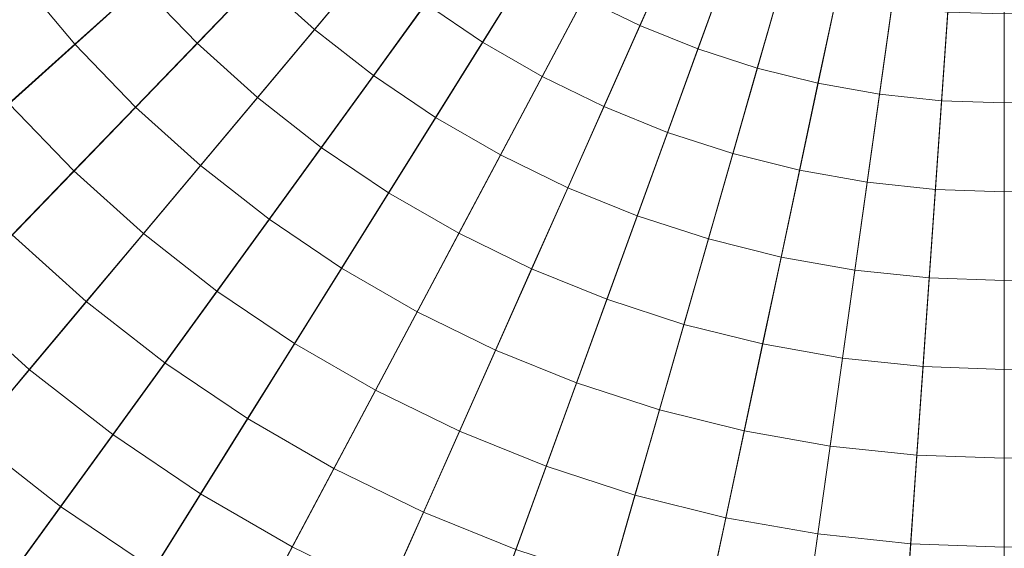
# Model space of a CAD drawing. Header units: centimetres. Extents: x -3.03 to 4.16, y -5.77 to 1.42.
# Tile 214 of 256: x 0.24 to 0.57, y -2.62 to -2.44. Entities that reach past the tile are written whole.
import ezdxf

# ---------------------------------------------------------------- set-up
doc = ezdxf.new("R2010")
doc.units = ezdxf.units.CM
doc.header["$LTSCALE"] = 2.54
doc.layers.add('Lucido design-1', color=7, linetype='Continuous')

# ---------------------------------------------------------------- blocks, each defined once
blk = doc.blocks.new('Gruppo-1')
at = {"color": 142, "linetype": 'Continuous', "lineweight": 9}
for points in [[(-0.22253, -2.79148, 36.24157), (-0.17768, -2.84492, 36.24157), (0.56504, -2.17617, 36.24157), (-0.22253, -2.79148, 36.24157)], [(0.56504, -2.17617, 37.14882), (-0.17768, -2.84492, 37.14882), (-0.22253, -2.79148, 37.14882), (0.56504, -2.17617, 37.14882)], [(-0.17768, -2.84492, 36.24157), (-0.12923, -2.8951, 36.24157), (0.56504, -2.17617, 36.24157), (-0.17768, -2.84492, 36.24157)], [(0.56504, -2.17617, 37.14882), (-0.12923, -2.8951, 37.14882), (-0.17768, -2.84492, 37.14882), (0.56504, -2.17617, 37.14882)], [(-0.12923, -2.8951, 36.24157), (-0.07738, -2.94178, 36.24157), (0.56504, -2.17617, 36.24157), (-0.12923, -2.8951, 36.24157)], [(0.56504, -2.17617, 37.14882), (-0.07738, -2.94178, 37.14882), (-0.12923, -2.8951, 37.14882), (0.56504, -2.17617, 37.14882)], [(-0.07738, -2.94178, 36.24157), (-0.02241, -2.98473, 36.24157), (0.56504, -2.17617, 36.24157), (-0.07738, -2.94178, 36.24157)], [(0.56504, -2.17617, 37.14882), (-0.02241, -2.98473, 37.14882), (-0.07738, -2.94178, 37.14882), (0.56504, -2.17617, 37.14882)], [(-0.02241, -2.98473, 36.24157), (0.03542, -3.02374, 36.24157), (0.56504, -2.17617, 36.24157), (-0.02241, -2.98473, 36.24157)], [(0.56504, -2.17617, 37.14882), (0.03542, -3.02374, 37.14882), (-0.02241, -2.98473, 37.14882), (0.56504, -2.17617, 37.14882)], [(0.03542, -3.02374, 36.24157), (0.09583, -3.05862, 36.24157), (0.56504, -2.17617, 36.24157), (0.03542, -3.02374, 36.24157)], [(0.56504, -2.17617, 37.14882), (0.09583, -3.05862, 37.14882), (0.03542, -3.02374, 37.14882), (0.56504, -2.17617, 37.14882)], [(0.09583, -3.05862, 36.24157), (0.15853, -3.0892, 36.24157), (0.56504, -2.17617, 36.24157), (0.09583, -3.05862, 36.24157)], [(0.56504, -2.17617, 37.14882), (0.15853, -3.0892, 37.14882), (0.09583, -3.05862, 37.14882), (0.56504, -2.17617, 37.14882)], [(0.15853, -3.0892, 36.24157), (0.22321, -3.11533, 36.24157), (0.56504, -2.17617, 36.24157), (0.15853, -3.0892, 36.24157)], [(0.56504, -2.17617, 37.14882), (0.22321, -3.11533, 37.14882), (0.15853, -3.0892, 37.14882), (0.56504, -2.17617, 37.14882)], [(0.22321, -3.11533, 36.24157), (0.28956, -3.13689, 36.24157), (0.56504, -2.17617, 36.24157), (0.22321, -3.11533, 36.24157)], [(0.56504, -2.17617, 37.14882), (0.28956, -3.13689, 37.14882), (0.22321, -3.11533, 37.14882), (0.56504, -2.17617, 37.14882)], [(0.28956, -3.13689, 36.24157), (0.35725, -3.15377, 36.24157), (0.56504, -2.17617, 36.24157), (0.28956, -3.13689, 36.24157)], [(0.56504, -2.17617, 37.14882), (0.35725, -3.15377, 37.14882), (0.28956, -3.13689, 37.14882), (0.56504, -2.17617, 37.14882)], [(0.35725, -3.15377, 36.24157), (0.42595, -3.16588, 36.24157), (0.56504, -2.17617, 36.24157), (0.35725, -3.15377, 36.24157)], [(0.56504, -2.17617, 37.14882), (0.42595, -3.16588, 37.14882), (0.35725, -3.15377, 37.14882), (0.56504, -2.17617, 37.14882)], [(0.42595, -3.16588, 36.24157), (0.49532, -3.17317, 36.24157), (0.56504, -2.17617, 36.24157), (0.42595, -3.16588, 36.24157)], [(0.56504, -2.17617, 37.14882), (0.49532, -3.17317, 37.14882), (0.42595, -3.16588, 37.14882), (0.56504, -2.17617, 37.14882)], [(0.49532, -3.17317, 36.24157), (0.56504, -3.17561, 36.24157), (0.56504, -2.17617, 36.24157), (0.49532, -3.17317, 36.24157)], [(0.56504, -2.17617, 37.14882), (0.56504, -3.17561, 37.14882), (0.49532, -3.17317, 37.14882), (0.56504, -2.17617, 37.14882)], [(0.56504, -3.17561, 36.24157), (0.56504, -2.17617, 36.24157), (0.56504, -2.17617, 36.24157), (0.56504, -3.17561, 36.24157)], [(0.56504, -3.17561, 36.24157), (0.63476, -3.17317, 36.24157), (0.56504, -2.17617, 36.24157), (0.56504, -3.17561, 36.24157)], [(0.56504, -2.17617, 37.14882), (0.56504, -3.17561, 37.14882), (0.56504, -3.17561, 37.14882), (0.56504, -2.17617, 37.14882)], [(0.56504, -2.17617, 37.14882), (0.63476, -3.17317, 37.14882), (0.56504, -3.17561, 37.14882), (0.56504, -2.17617, 37.14882)]]:
    blk.add_polyline3d(points, dxfattribs=at)
for points in [[(-3.03139, -2.30176, 37.14766), (-3.01387, -2.55233, 37.14766), (0.56289, -2.1764, 37.14766), (0.56288, -2.17625, 37.14766)], [(-3.01387, -2.55233, 37.14766), (-2.97891, -2.80107, 37.14766), (0.56291, -2.17655, 37.14766), (0.56289, -2.1764, 37.14766)], [(-2.97891, -2.80107, 37.14766), (-2.92669, -3.04676, 37.14766), (0.56294, -2.17669, 37.14766), (0.56291, -2.17655, 37.14766)], [(-2.92669, -3.04676, 37.14766), (-2.85746, -3.28821, 37.14766), (0.56298, -2.17684, 37.14766), (0.56294, -2.17669, 37.14766)], [(-2.85746, -3.28821, 37.14766), (-2.77155, -3.52424, 37.14766), (0.56304, -2.17698, 37.14766), (0.56298, -2.17684, 37.14766)], [(-2.77155, -3.52424, 37.14766), (-2.66938, -3.7537, 37.14766), (0.5631, -2.17712, 37.14766), (0.56304, -2.17698, 37.14766)], [(-2.66938, -3.7537, 37.14766), (-2.55146, -3.97548, 37.14766), (0.56317, -2.17725, 37.14766), (0.5631, -2.17712, 37.14766)], [(-2.55146, -3.97548, 37.14766), (-2.41836, -4.1885, 37.14766), (0.56325, -2.17738, 37.14766), (0.56317, -2.17725, 37.14766)], [(-2.41836, -4.1885, 37.14766), (-2.27072, -4.39171, 37.14766), (0.56334, -2.1775, 37.14766), (0.56325, -2.17738, 37.14766)], [(-2.27072, -4.39171, 37.14766), (-2.10926, -4.58412, 37.14766), (0.56343, -2.17762, 37.14766), (0.56334, -2.1775, 37.14766)], [(-2.10926, -4.58412, 37.14766), (-1.93478, -4.76481, 37.14766), (0.56354, -2.17773, 37.14766), (0.56343, -2.17762, 37.14766)], [(-1.93478, -4.76481, 37.14766), (-1.74811, -4.93288, 37.14766), (0.56365, -2.17783, 37.14766), (0.56354, -2.17773, 37.14766)], [(-1.74811, -4.93288, 37.14766), (-1.55018, -5.08752, 37.14766), (0.56377, -2.17792, 37.14766), (0.56365, -2.17783, 37.14766)], [(-1.55018, -5.08752, 37.14766), (-1.34194, -5.22798, 37.14766), (0.56389, -2.178, 37.14766), (0.56377, -2.17792, 37.14766)], [(-1.34194, -5.22798, 37.14766), (-1.12441, -5.35357, 37.14766), (0.56403, -2.17808, 37.14766), (0.56389, -2.178, 37.14766)], [(-1.12441, -5.35357, 37.14766), (-0.89865, -5.46368, 37.14766), (0.56416, -2.17815, 37.14766), (0.56403, -2.17808, 37.14766)], [(-0.89865, -5.46368, 37.14766), (-0.66576, -5.55777, 37.14766), (0.5643, -2.1782, 37.14766), (0.56416, -2.17815, 37.14766)], [(-0.66576, -5.55777, 37.14766), (-0.42688, -5.63539, 37.14766), (0.56444, -2.17825, 37.14766), (0.5643, -2.1782, 37.14766)], [(-0.42688, -5.63539, 37.14766), (-0.18316, -5.69616, 37.14766), (0.56459, -2.17828, 37.14766), (0.56444, -2.17825, 37.14766)], [(-0.18316, -5.69616, 37.14766), (0.06421, -5.73977, 37.14766), (0.56474, -2.17831, 37.14766), (0.56459, -2.17828, 37.14766)], [(0.06421, -5.73977, 37.14766), (0.31401, -5.76603, 37.14766), (0.56489, -2.17833, 37.14766), (0.56474, -2.17831, 37.14766)], [(0.31401, -5.76603, 37.14766), (0.56504, -5.7748, 37.14766), (0.56504, -2.17833, 37.14766), (0.56489, -2.17833, 37.14766)], [(0.56504, -5.7748, 37.14766), (0.56504, -2.17833, 37.14766), (0.56504, -2.17833, 37.14766)], [(0.56504, -5.7748, 37.14766), (0.81607, -5.76603, 37.14766), (0.56519, -2.17833, 37.14766), (0.56504, -2.17833, 37.14766)], [(0.34078, -2.4084, 38.24544), (0.35752, -2.42348, 38.24544), (0.3388, -2.44579, 38.24371), (0.32055, -2.42935, 38.24371)], [(0.26475, -2.41079, 38.24187), (0.28184, -2.43116, 38.24187), (0.26021, -2.45064, 38.23993), (0.24181, -2.42871, 38.23993)], [(0.30348, -2.41168, 38.24371), (0.32055, -2.42935, 38.24371), (0.30032, -2.4503, 38.24187), (0.28184, -2.43116, 38.24187)], [(0.44083, -2.40977, 38.24862), (0.45743, -2.41787, 38.24862), (0.44558, -2.44449, 38.24708), (0.42715, -2.4355, 38.24708)], [(0.3924, -2.41378, 38.24708), (0.4094, -2.42525, 38.24708), (0.39396, -2.44995, 38.24544), (0.37528, -2.43735, 38.24544)], [(0.45743, -2.41787, 38.24862), (0.47455, -2.42479, 38.24862), (0.46459, -2.45216, 38.24708), (0.44558, -2.44449, 38.24708)], [(0.35752, -2.42348, 38.24544), (0.37528, -2.43735, 38.24544), (0.35816, -2.46091, 38.24371), (0.3388, -2.44579, 38.24371)], [(0.4094, -2.42525, 38.24708), (0.42715, -2.4355, 38.24708), (0.41348, -2.46122, 38.24544), (0.39396, -2.44995, 38.24544)], [(0.47455, -2.42479, 38.24862), (0.49211, -2.43049, 38.24862), (0.48408, -2.4585, 38.24708), (0.46459, -2.45216, 38.24708)], [(0.24181, -2.42871, 38.23993), (0.26021, -2.45064, 38.23993), (0.23858, -2.47012, 38.23789), (0.21887, -2.44663, 38.23789)], [(0.28184, -2.43116, 38.24187), (0.30032, -2.4503, 38.24187), (0.2801, -2.47124, 38.23993), (0.26021, -2.45064, 38.23993)], [(0.32055, -2.42935, 38.24371), (0.3388, -2.44579, 38.24371), (0.32009, -2.46809, 38.24187), (0.30032, -2.4503, 38.24187)], [(0.49211, -2.43049, 38.24862), (0.51003, -2.43496, 38.24862), (0.50398, -2.46346, 38.24708), (0.48408, -2.4585, 38.24708)], [(0.42715, -2.4355, 38.24708), (0.44558, -2.44449, 38.24708), (0.43373, -2.4711, 38.24544), (0.41348, -2.46122, 38.24544)], [(0.51003, -2.43496, 38.24862), (0.52822, -2.43817, 38.24862), (0.52416, -2.46702, 38.24708), (0.50398, -2.46346, 38.24708)], [(0.37528, -2.43735, 38.24544), (0.39396, -2.44995, 38.24544), (0.37853, -2.47465, 38.24371), (0.35816, -2.46091, 38.24371)], [(0.52822, -2.43817, 38.24862), (0.54658, -2.4401, 38.24862), (0.54455, -2.46916, 38.24708), (0.52416, -2.46702, 38.24708)], [(0.54658, -2.4401, 38.24862), (0.56504, -2.44074, 38.24862), (0.56504, -2.46988, 38.24708), (0.54455, -2.46916, 38.24708)], [(0.56504, -2.44074, 38.24862), (0.5835, -2.4401, 38.24862), (0.58553, -2.46916, 38.24708), (0.56504, -2.46988, 38.24708)], [(0.56504, -2.44074, 38.24862), (0.56504, -2.46988, 38.24708), (0.56504, -2.46988, 38.24708)], [(0.44558, -2.44449, 38.24708), (0.46459, -2.45216, 38.24708), (0.45462, -2.47954, 38.24544), (0.43373, -2.4711, 38.24544)], [(0.3388, -2.44579, 38.24371), (0.35816, -2.46091, 38.24371), (0.34105, -2.48447, 38.24187), (0.32009, -2.46809, 38.24187)], [(0.26021, -2.45064, 38.23993), (0.2801, -2.47124, 38.23993), (0.25988, -2.49217, 38.23789), (0.23858, -2.47012, 38.23789)], [(0.30032, -2.4503, 38.24187), (0.32009, -2.46809, 38.24187), (0.30137, -2.49039, 38.23993), (0.2801, -2.47124, 38.23993)], [(0.39396, -2.44995, 38.24544), (0.41348, -2.46122, 38.24544), (0.3998, -2.48693, 38.24371), (0.37853, -2.47465, 38.24371)], [(0.46459, -2.45216, 38.24708), (0.48408, -2.4585, 38.24708), (0.47605, -2.4865, 38.24544), (0.45462, -2.47954, 38.24544)], [(0.35816, -2.46091, 38.24371), (0.37853, -2.47465, 38.24371), (0.3631, -2.49934, 38.24187), (0.34105, -2.48447, 38.24187)], [(0.41348, -2.46122, 38.24544), (0.43373, -2.4711, 38.24544), (0.42188, -2.4977, 38.24371), (0.3998, -2.48693, 38.24371)], [(0.48408, -2.4585, 38.24708), (0.50398, -2.46346, 38.24708), (0.49792, -2.49195, 38.24544), (0.47605, -2.4865, 38.24544)], [(0.50398, -2.46346, 38.24708), (0.52416, -2.46702, 38.24708), (0.52011, -2.49587, 38.24544), (0.49792, -2.49195, 38.24544)], [(0.52416, -2.46702, 38.24708), (0.54455, -2.46916, 38.24708), (0.54252, -2.49822, 38.24544), (0.52011, -2.49587, 38.24544)], [(0.23858, -2.47012, 38.23789), (0.25988, -2.49217, 38.23789), (0.23967, -2.5131, 38.23574), (0.21696, -2.48959, 38.23574)], [(0.32009, -2.46809, 38.24187), (0.34105, -2.48447, 38.24187), (0.32394, -2.50802, 38.23993), (0.30137, -2.49039, 38.23993)], [(0.54455, -2.46916, 38.24708), (0.56504, -2.46988, 38.24708), (0.56504, -2.49901, 38.24544), (0.54252, -2.49822, 38.24544)], [(0.56504, -2.46988, 38.24708), (0.58553, -2.46916, 38.24708), (0.58756, -2.49822, 38.24544), (0.56504, -2.49901, 38.24544)], [(0.56504, -2.46988, 38.24708), (0.56504, -2.49901, 38.24544), (0.56504, -2.49901, 38.24544)], [(0.2801, -2.47124, 38.23993), (0.30137, -2.49039, 38.23993), (0.28267, -2.51269, 38.23789), (0.25988, -2.49217, 38.23789)], [(0.43373, -2.4711, 38.24544), (0.45462, -2.47954, 38.24544), (0.44466, -2.50691, 38.24371), (0.42188, -2.4977, 38.24371)], [(0.37853, -2.47465, 38.24371), (0.3998, -2.48693, 38.24371), (0.38613, -2.51264, 38.24187), (0.3631, -2.49934, 38.24187)], [(0.45462, -2.47954, 38.24544), (0.47605, -2.4865, 38.24544), (0.46803, -2.5145, 38.24371), (0.44466, -2.50691, 38.24371)], [(0.34105, -2.48447, 38.24187), (0.3631, -2.49934, 38.24187), (0.34767, -2.52403, 38.23993), (0.32394, -2.50802, 38.23993)], [(0.3998, -2.48693, 38.24371), (0.42188, -2.4977, 38.24371), (0.41004, -2.5243, 38.24187), (0.38613, -2.51264, 38.24187)], [(0.47605, -2.4865, 38.24544), (0.49792, -2.49195, 38.24544), (0.49186, -2.52044, 38.24371), (0.46803, -2.5145, 38.24371)], [(0.30137, -2.49039, 38.23993), (0.32394, -2.50802, 38.23993), (0.30683, -2.53157, 38.23789), (0.28267, -2.51269, 38.23789)], [(0.25988, -2.49217, 38.23789), (0.28267, -2.51269, 38.23789), (0.26396, -2.53498, 38.23574), (0.23967, -2.5131, 38.23574)], [(0.49792, -2.49195, 38.24544), (0.52011, -2.49587, 38.24544), (0.51606, -2.52471, 38.24371), (0.49186, -2.52044, 38.24371)], [(0.52011, -2.49587, 38.24544), (0.54252, -2.49822, 38.24544), (0.54049, -2.52727, 38.24371), (0.51606, -2.52471, 38.24371)], [(0.3631, -2.49934, 38.24187), (0.38613, -2.51264, 38.24187), (0.37247, -2.53835, 38.23993), (0.34767, -2.52403, 38.23993)], [(0.42188, -2.4977, 38.24371), (0.44466, -2.50691, 38.24371), (0.4347, -2.53427, 38.24187), (0.41004, -2.5243, 38.24187)], [(0.54252, -2.49822, 38.24544), (0.56504, -2.49901, 38.24544), (0.56504, -2.52813, 38.24371), (0.54049, -2.52727, 38.24371)], [(0.56504, -2.49901, 38.24544), (0.58756, -2.49822, 38.24544), (0.58959, -2.52727, 38.24371), (0.56504, -2.52813, 38.24371)], [(0.56504, -2.49901, 38.24544), (0.56504, -2.52813, 38.24371), (0.56504, -2.52813, 38.24371)], [(0.32394, -2.50802, 38.23993), (0.34767, -2.52403, 38.23993), (0.33225, -2.54871, 38.23789), (0.30683, -2.53157, 38.23789)], [(0.44466, -2.50691, 38.24371), (0.46803, -2.5145, 38.24371), (0.46, -2.54249, 38.24187), (0.4347, -2.53427, 38.24187)], [(0.28267, -2.51269, 38.23789), (0.30683, -2.53157, 38.23789), (0.28973, -2.55511, 38.23574), (0.26396, -2.53498, 38.23574)], [(0.38613, -2.51264, 38.24187), (0.41004, -2.5243, 38.24187), (0.3982, -2.5509, 38.23993), (0.37247, -2.53835, 38.23993)], [(0.23967, -2.5131, 38.23574), (0.26396, -2.53498, 38.23574), (0.24526, -2.55726, 38.2335), (0.21946, -2.53403, 38.2335)], [(0.46803, -2.5145, 38.24371), (0.49186, -2.52044, 38.24371), (0.48581, -2.54892, 38.24187), (0.46, -2.54249, 38.24187)], [(0.49186, -2.52044, 38.24371), (0.51606, -2.52471, 38.24371), (0.512, -2.55354, 38.24187), (0.48581, -2.54892, 38.24187)], [(0.34767, -2.52403, 38.23993), (0.37247, -2.53835, 38.23993), (0.3588, -2.56405, 38.23789), (0.33225, -2.54871, 38.23789)], [(0.41004, -2.5243, 38.24187), (0.4347, -2.53427, 38.24187), (0.42475, -2.56162, 38.23993), (0.3982, -2.5509, 38.23993)], [(0.51606, -2.52471, 38.24371), (0.54049, -2.52727, 38.24371), (0.53846, -2.55632, 38.24187), (0.512, -2.55354, 38.24187)], [(0.54049, -2.52727, 38.24371), (0.56504, -2.52813, 38.24371), (0.56504, -2.55725, 38.24187), (0.53846, -2.55632, 38.24187)], [(0.56504, -2.52813, 38.24371), (0.58959, -2.52727, 38.24371), (0.59162, -2.55632, 38.24187), (0.56504, -2.55725, 38.24187)], [(0.56504, -2.52813, 38.24371), (0.56504, -2.55725, 38.24187), (0.56504, -2.55725, 38.24187)], [(0.30683, -2.53157, 38.23789), (0.33225, -2.54871, 38.23789), (0.31683, -2.57339, 38.23574), (0.28973, -2.55511, 38.23574)], [(0.21946, -2.53403, 38.2335), (0.24526, -2.55726, 38.2335), (0.22657, -2.57954, 38.23116), (0.19926, -2.55495, 38.23116)], [(0.26396, -2.53498, 38.23574), (0.28973, -2.55511, 38.23574), (0.27263, -2.57864, 38.2335), (0.24526, -2.55726, 38.2335)], [(0.4347, -2.53427, 38.24187), (0.46, -2.54249, 38.24187), (0.45198, -2.57047, 38.23993), (0.42475, -2.56162, 38.23993)], [(0.37247, -2.53835, 38.23993), (0.3982, -2.5509, 38.23993), (0.38636, -2.57749, 38.23789), (0.3588, -2.56405, 38.23789)], [(0.46, -2.54249, 38.24187), (0.48581, -2.54892, 38.24187), (0.47976, -2.5774, 38.23993), (0.45198, -2.57047, 38.23993)], [(0.33225, -2.54871, 38.23789), (0.3588, -2.56405, 38.23789), (0.34514, -2.58974, 38.23574), (0.31683, -2.57339, 38.23574)], [(0.3982, -2.5509, 38.23993), (0.42475, -2.56162, 38.23993), (0.41479, -2.58897, 38.23789), (0.38636, -2.57749, 38.23789)], [(0.48581, -2.54892, 38.24187), (0.512, -2.55354, 38.24187), (0.50795, -2.58237, 38.23993), (0.47976, -2.5774, 38.23993)], [(0.512, -2.55354, 38.24187), (0.53846, -2.55632, 38.24187), (0.53643, -2.58536, 38.23993), (0.50795, -2.58237, 38.23993)], [(0.24526, -2.55726, 38.2335), (0.27263, -2.57864, 38.2335), (0.25553, -2.60217, 38.23116), (0.22657, -2.57954, 38.23116)], [(0.28973, -2.55511, 38.23574), (0.31683, -2.57339, 38.23574), (0.30141, -2.59806, 38.2335), (0.27263, -2.57864, 38.2335)], [(0.53846, -2.55632, 38.24187), (0.56504, -2.55725, 38.24187), (0.56504, -2.58636, 38.23993), (0.53643, -2.58536, 38.23993)], [(0.56504, -2.55725, 38.24187), (0.59162, -2.55632, 38.24187), (0.59365, -2.58536, 38.23993), (0.56504, -2.58636, 38.23993)], [(0.56504, -2.55725, 38.24187), (0.56504, -2.58636, 38.23993), (0.56504, -2.58636, 38.23993)], [(0.3588, -2.56405, 38.23789), (0.38636, -2.57749, 38.23789), (0.37453, -2.60407, 38.23574), (0.34514, -2.58974, 38.23574)], [(0.42475, -2.56162, 38.23993), (0.45198, -2.57047, 38.23993), (0.44395, -2.59845, 38.23789), (0.41479, -2.58897, 38.23789)], [(0.45198, -2.57047, 38.23993), (0.47976, -2.5774, 38.23993), (0.47371, -2.60587, 38.23789), (0.44395, -2.59845, 38.23789)], [(0.31683, -2.57339, 38.23574), (0.34514, -2.58974, 38.23574), (0.33149, -2.61542, 38.2335), (0.30141, -2.59806, 38.2335)], [(0.38636, -2.57749, 38.23789), (0.41479, -2.58897, 38.23789), (0.40484, -2.61632, 38.23574), (0.37453, -2.60407, 38.23574)], [(0.47976, -2.5774, 38.23993), (0.50795, -2.58237, 38.23993), (0.5039, -2.61119, 38.23789), (0.47371, -2.60587, 38.23789)], [(0.22657, -2.57954, 38.23116), (0.25553, -2.60217, 38.23116), (0.23844, -2.62569, 38.22871), (0.20788, -2.60181, 38.22871)], [(0.27263, -2.57864, 38.2335), (0.30141, -2.59806, 38.2335), (0.286, -2.62272, 38.23116), (0.25553, -2.60217, 38.23116)], [(0.50795, -2.58237, 38.23993), (0.53643, -2.58536, 38.23993), (0.5344, -2.6144, 38.23789), (0.5039, -2.61119, 38.23789)], [(0.53643, -2.58536, 38.23993), (0.56504, -2.58636, 38.23993), (0.56504, -2.61547, 38.23789), (0.5344, -2.6144, 38.23789)], [(0.56504, -2.58636, 38.23993), (0.59365, -2.58536, 38.23993), (0.59568, -2.6144, 38.23789), (0.56504, -2.61547, 38.23789)], [(0.56504, -2.58636, 38.23993), (0.56504, -2.61547, 38.23789), (0.56504, -2.61547, 38.23789)], [(0.34514, -2.58974, 38.23574), (0.37453, -2.60407, 38.23574), (0.3627, -2.63064, 38.2335), (0.33149, -2.61542, 38.2335)], [(0.41479, -2.58897, 38.23789), (0.44395, -2.59845, 38.23789), (0.43593, -2.62642, 38.23574), (0.40484, -2.61632, 38.23574)], [(0.30141, -2.59806, 38.2335), (0.33149, -2.61542, 38.2335), (0.31783, -2.6411, 38.23116), (0.286, -2.62272, 38.23116)], [(0.44395, -2.59845, 38.23789), (0.47371, -2.60587, 38.23789), (0.46766, -2.63433, 38.23574), (0.43593, -2.62642, 38.23574)], [(0.25553, -2.60217, 38.23116), (0.286, -2.62272, 38.23116), (0.2706, -2.64738, 38.22871), (0.23844, -2.62569, 38.22871)], [(0.37453, -2.60407, 38.23574), (0.40484, -2.61632, 38.23574), (0.39489, -2.64365, 38.2335), (0.3627, -2.63064, 38.2335)], [(0.47371, -2.60587, 38.23789), (0.5039, -2.61119, 38.23789), (0.49985, -2.64, 38.23574), (0.46766, -2.63433, 38.23574)], [(0.5039, -2.61119, 38.23789), (0.5344, -2.6144, 38.23789), (0.53237, -2.64342, 38.23574), (0.49985, -2.64, 38.23574)], [(0.33149, -2.61542, 38.2335), (0.3627, -2.63064, 38.2335), (0.35087, -2.65721, 38.23116), (0.31783, -2.6411, 38.23116)], [(0.5344, -2.6144, 38.23789), (0.56504, -2.61547, 38.23789), (0.56504, -2.64456, 38.23574), (0.53237, -2.64342, 38.23574)], [(0.56504, -2.61547, 38.23789), (0.59568, -2.6144, 38.23789), (0.59771, -2.64342, 38.23574), (0.56504, -2.64456, 38.23574)], [(0.56504, -2.61547, 38.23789), (0.56504, -2.64456, 38.23574), (0.56504, -2.64456, 38.23574)]]:
    blk.add_3dface(points, dxfattribs=at)

msp = doc.modelspace()

# ---------------------------------------------------------------- block references
at = {"layer": 'Lucido design-1', "color": 7}
msp.add_blockref('Gruppo-1', (0, 0), dxfattribs=at)

doc.saveas('drawing.dxf')
